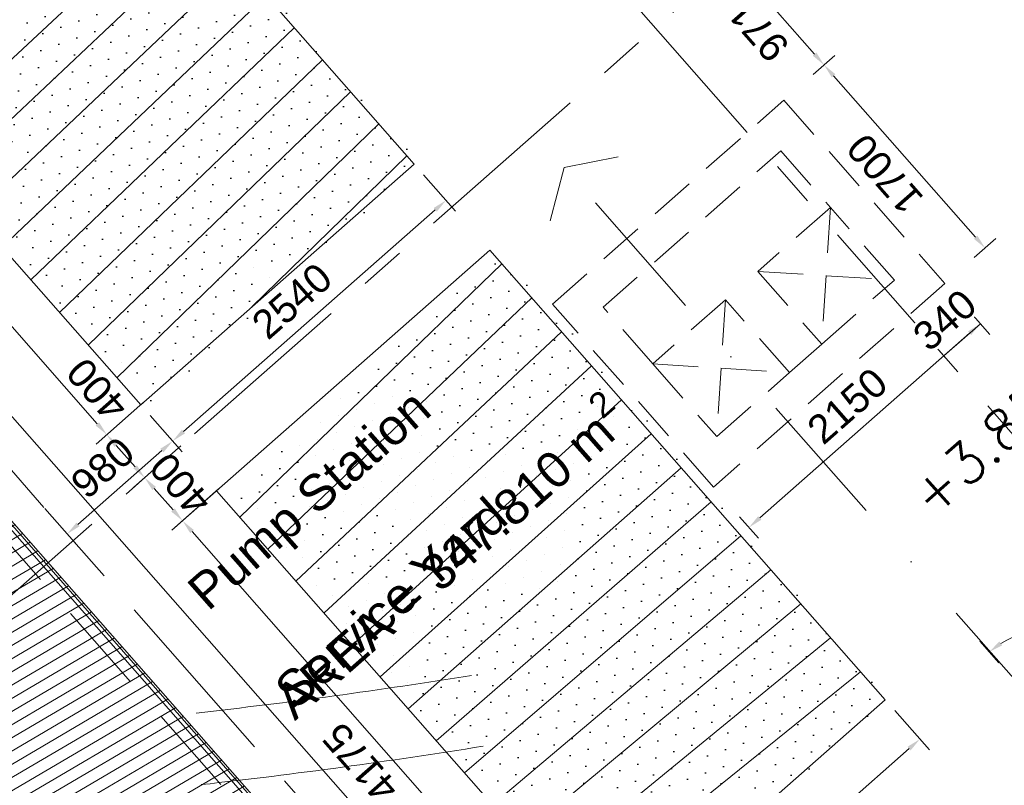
# Model space of a CAD drawing. Header units: millimetres. Extents: x 834119330 to 835277377, y 817781205 to 818243057.
# Tile 4 of 60: x 834341763 to 834348632, y 818015981 to 818021318. Entities that reach past the tile are written whole.
import ezdxf

# ---------------------------------------------------------------- set-up
doc = ezdxf.new("R2010")
doc.units = ezdxf.units.MM
doc.header["$LTSCALE"] = 100
for name, pattern in [('DASHDOT', [25.400000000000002, 12.7, -6.350000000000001, 0, -6.350000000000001]), ('DASHDOT2', [12.700000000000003, 6.350000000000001, -3.175000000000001, 0, -3.175000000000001]), ('Grid Line', [22.224999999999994, 12.7, -3.174999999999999, 3.174999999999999, -3.174999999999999]), ('Hidden', [9.525000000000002, 6.350000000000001, -3.175000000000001])]:
    doc.linetypes.add(name, pattern=pattern)
doc.layers.get('0').update_dxf_attribs({"lineweight": 0})
doc.layers.get('Defpoints').update_dxf_attribs({"lineweight": 0})
for name, color, linetype, lineweight in [('A-WALL', 7, 'Continuous', 13), ('ATR01', 7, 'Continuous', 0), ('DLN020__', 6, 'DASHDOT', 0), ('DLN040__', 3, 'Continuous', 0), ('DLN210__', 7, 'Continuous', 0), ('DLN240__', 1, 'Continuous', 0), ('DLN810__', 7, 'Continuous', 0), ('HATCH', 8, 'Continuous', 0), ('HCL246', 1, 'Continuous', 0), ('LEVEL', 7, 'Continuous', 0), ('MOE', 6, 'DASHDOT2', 0), ('Rev_D', 20, 'Continuous', 0), ('SITE BOUNDARY', 4, 'Continuous', 0), ('XREF', 1, 'Continuous', 0)]:
    doc.layers.add(name, color=color, linetype=linetype, lineweight=lineweight)
doc.layers.add('DLN032__', color=7, linetype='Continuous')
doc.styles.add('romans', font='romans.shx')
doc.styles.get("Standard").update_dxf_attribs({"font": 'swiss.ttf'})
doc.styles.add('StyleSwis721 Lt BT1', font='swissl.ttf')
doc.dimstyles.new('INTDIM', dxfattribs={"dimtxt": 200, "dimasz": 125, "dimexe": 100, "dimexo": 150, "dimgap": 80, "dimtad": 1, "dimdec": 0, "dimzin": 11, "dimdsep": 46, "dimtxsty": 'StyleSwis721 Lt BT1', "dimblk1": '_Open3011', "dimblk2": '_Open3011', "dimsah": 1, "dimcen": -125, "dimclrd": 256, "dimclre": 256, "dimclrt": 2, "dimaunit": 1, "dimadec": 5, "dimazin": 0, "dimtfac": 1, "dimtdec": 0, "dimtofl": 0, "dimtmove": 2, "dimatfit": 3, "dimldrblk": '_Open3011', "dimfxl": 1, "dimtolj": 1, "dimtzin": 0, "dimlwd": -1, "dimlwe": -1, "dimarcsym": 0})
pattern_1 = [(41.34984124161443, (-351035.2678678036, -2.172474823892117), (-33.96973129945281, 128.7086088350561), [0, -119.0625])]

# ---------------------------------------------------------------- blocks, each defined once
blk = doc.blocks.new('X1')
at = {"color": 0}
for p, q in [((45955.88296590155, 42700), (46155.82083605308, 42700)), ((45956.13663634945, 42693.75), (46155.82083605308, 42693.75)), ((45956.58659627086, 42687.5), (46155.82083605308, 42687.5)), ((45957.23417992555, 42681.25), (46155.82083605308, 42681.25)), ((45958.08132891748, 42675), (46155.82083605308, 42675)), ((45959.13062182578, 42668.75), (46155.82083605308, 42668.75)), ((45960.38531455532, 42662.5), (46155.82083605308, 42662.5)), ((45961.84939291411, 42656.25), (46155.82083605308, 42656.25)), ((45963.52763949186, 42650), (46155.82083605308, 42650)), ((45965.42571759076, 42643.75), (46155.82083605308, 42643.75)), ((45967.55027588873, 42637.5), (46155.82083605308, 42637.5)), ((45969.90907871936, 42631.25), (46155.82083605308, 42631.25)), ((45972.511168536, 42625), (46155.82083605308, 42625)), ((45975.36706940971, 42618.75), (46155.82083605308, 42618.75)), ((45978.48904368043, 42612.5), (46155.82083605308, 42612.5)), ((45981.89141854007, 42606.25), (46155.82083605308, 42606.25)), ((45985.59100621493, 42600), (46155.82083605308, 42600)), ((45989.60765168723, 42593.75), (46155.82083605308, 42593.75)), ((45993.96495773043, 42587.5), (46155.82083605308, 42587.5)), ((45998.69126201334, 42581.25), (46155.82083605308, 42581.25)), ((46003.82098168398, 42575), (46155.82083605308, 42575)), ((46009.39650945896, 42568.75), (46155.82083605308, 42568.75)), ((46015.47096569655, 42562.5), (46155.82083605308, 42562.5)), ((46022.11233295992, 42556.25), (46155.82083605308, 42556.25)), ((46029.40993268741, 42550), (46155.82083605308, 42550)), ((46037.48510949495, 42543.75), (46155.82083605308, 42543.75)), ((46046.51005492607, 42537.5), (46155.82083605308, 42537.5)), ((46056.74397416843, 42531.25), (46155.82083605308, 42531.25)), ((46068.61144864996, 42525), (46155.82083605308, 42525)), ((46082.90578313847, 42518.75), (46155.82083605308, 42518.75)), ((46101.51054575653, 42512.5), (46155.82083605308, 42512.5)), ((46133.36008534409, 42506.25), (46155.82083605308, 42506.25))]:
    blk.add_line(p, q, dxfattribs=at)
blk = doc.blocks.new('X')
at = {"color": 0}
for p, q in [((46155.82083605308, 42900), (46200.19499327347, 42900)), ((46155.82083605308, 42893.75), (46221.90936394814, 42893.75)), ((46155.82083605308, 42887.5), (46237.60222886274, 42887.5)), ((46155.82083605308, 42881.25), (46250.32254979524, 42881.25)), ((46155.82083605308, 42875), (46261.15281880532, 42875)), ((46155.82083605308, 42868.75), (46270.62917321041, 42868.75)), ((46155.82083605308, 42862.5), (46279.06432258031, 42862.5)), ((46155.82083605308, 42856.25), (46286.65980066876, 42856.25)), ((46155.82083605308, 42850), (46293.55459136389, 42850)), ((46155.82083605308, 42843.75), (46299.84935768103, 42843.75)), ((46155.82083605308, 42837.5), (46305.6197603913, 42837.5)), ((46155.82083605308, 42831.25), (46310.92433512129, 42831.25)), ((46155.82083605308, 42825), (46315.8094235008, 42825)), ((46155.82083605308, 42818.75), (46320.31240362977, 42818.75)), ((46155.82083605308, 42812.5), (46324.46388658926, 42812.5)), ((46155.82083605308, 42806.25), (46328.28925688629, 42806.25)), ((46155.82083605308, 42800), (46331.80978137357, 42800)), ((46155.82083605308, 42793.75), (46335.04342549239, 42793.75)), ((46155.82083605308, 42787.5), (46338.0054656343, 42787.5)), ((46155.82083605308, 42781.25), (46340.70895613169, 42781.25)), ((46155.82083605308, 42775), (46343.16509039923, 42775)), ((46155.82083605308, 42768.75), (46345.38348355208, 42768.75)), ((46155.82083605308, 42762.5), (46347.37239573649, 42762.5)), ((46155.82083605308, 42756.25), (46349.1389099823, 42756.25)), ((46155.82083605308, 42750), (46350.68907460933, 42750)), ((46155.82083605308, 42743.75), (46352.02801759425, 42743.75)), ((46155.82083605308, 42737.5), (46353.16003838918, 42737.5)), ((46155.82083605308, 42731.25), (46354.08868132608, 42731.25)), ((46155.82083605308, 42725), (46354.81679369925, 42725)), ((46155.82083605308, 42718.75), (46355.34657085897, 42718.75)), ((46155.82083605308, 42712.5), (46355.67959002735, 42712.5)), ((46155.82083605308, 42706.25), (46355.81683408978, 42706.25))]:
    blk.add_line(p, q, dxfattribs=at)
blk = doc.blocks.new('ELFIN')
at = {"layer": 'LEVEL'}
for p, q in [((0, 0.5), (0, 0)), ((0, 0), (-0.5, 0)), ((0, 0), (0, -0.5)), ((0.5, 0), (0, 0))]:
    blk.add_line(p, q, dxfattribs=at)
for start, end in [(90, 180), (0, 90), (180, 270), (270, 0)]:
    blk.add_arc((0, 0), 0.25, start, end, dxfattribs=at)
at = {"layer": 'LEVEL', "xscale": 0.00125, "yscale": 0.00125, "zscale": 0.00125}
for name in ['X', 'X1']:
    blk.add_blockref(name, (-57.69477604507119, -53.38123098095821), dxfattribs=at)
at = {"layer": 'LEVEL', "style": 'romans'}
blk.add_attdef('ELFIN', (0.2542374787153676, 0.3469263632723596), '', height=0.5, dxfattribs=at)
blk = doc.blocks.new('*D173')
at = {"layer": 'Defpoints', "color": 0, "linetype": 'ByBlock', "transparency": 16777216}
for p in [(834353696.5250764, 818020658.7726, -5.533766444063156e-07), (834345799.1860003, 818020017.8687694, -5.533797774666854e-07), (834349113.327576, 818017028.1925436), (834348921.42398, 818016461.0914061, -5.533628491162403e-07)]:
    blk.add_point(p, dxfattribs=at)
at = {"layer": 'DLN240__', "linetype": 'ByBlock', "transparency": 16777216}
for p, q in [((834348460.4924902, 818016986.1733185), (834348592.4339671, 818016835.8688054)), ((834349446.1807761, 818016922.3929974), (834349295.9693274, 818016790.3455788))]:
    blk.add_line(p, q, dxfattribs=at)
blk.add_arc((834348921.42398, 818016461.0914061), 598.6908137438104, 50.89929595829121, 121.6962215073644, dxfattribs=at)
for points in [[(834348616.7731695, 818016957.0850648), (834348596.9518744, 818016983.8848292), (834348526.4632285, 818016911.0210621)], [(834349310.5643902, 818016937.7095463), (834349287.4546125, 818016913.6876962), (834349371.0750517, 818016856.3692882)]]:
    blk.add_solid(points, dxfattribs=at)
at = {"layer": 'DLN240__', "color": 2, "linetype": 'ByBlock', "transparency": 16777216, "insert": (834348971.8848226, 818017240.9347911), "char_height": 200, "attachment_point": 5, "rotation": 356.2977587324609, "style": 'StyleSwis721 Lt BT1', "bg_fill": 3, "box_fill_scale": 1.1, "bg_fill_color": 256, "bg_fill_true_color": 13158600, "bg_fill_transparency": 0}
blk.add_mtext('\\A1;>30%%d', dxfattribs=at)
blk = doc.blocks.new('_Open301')
at = {"layer": 'Rev_D', "linetype": 'ByBlock'}
blk.add_line((0, 0), (-1, 0), dxfattribs=at)
blk = doc.blocks.new('_Open3011')
at = {"layer": 'ATR01', "linetype": 'ByBlock'}
blk.add_line((0, 0), (-1, 0), dxfattribs=at)
at = {"layer": 'ATR01', "linetype": 'ByBlock', "yscale": 1.119319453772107, "zscale": 0.008}
blk.add_blockref('_Open301', (0, 0), dxfattribs=at)
blk = doc.blocks.new('*D192')
at = {"layer": 'Defpoints', "color": 0, "linetype": 'ByBlock', "transparency": 16777216}
for p in [(834343226.4126348, 818018113.0357262, 1.66447836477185e-05), (834345984.6663886, 818014978.9232336, 1.664478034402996e-05), (834345657.6718823, 818014691.1471657)]:
    blk.add_point(p, dxfattribs=at)
at = {"layer": 'DLN240__', "linetype": 'ByBlock', "transparency": 16777216}
for p, q in [((834343151.343663, 818018046.9702328), (834342824.3685527, 818017759.2112346)), ((834342965.5030183, 818017750.2077565), (834345591.6063882, 818014766.2161379)), ((834345909.5974166, 818014912.8577404), (834345582.6029103, 818014625.0816723))]:
    blk.add_line(p, q, dxfattribs=at)
for points in [[(834342952.9915229, 818017739.1968409), (834342978.0145136, 818017761.2186722), (834342899.4375244, 818017825.2767284)], [(834345579.0948929, 818014755.2052222), (834345604.1178836, 818014777.2270535), (834345657.671882, 818014691.1471661)]]:
    blk.add_solid(points, dxfattribs=at)
at = {"layer": 'DLN240__', "color": 2, "linetype": 'ByBlock', "transparency": 16777216, "insert": (834344141.3410579, 818016137.455168), "char_height": 200, "attachment_point": 5, "rotation": 131.34984124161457, "style": 'StyleSwis721 Lt BT1'}
blk.add_mtext('\\A1;4175', dxfattribs=at)
blk = doc.blocks.new('*D193')
at = {"layer": 'Defpoints', "color": 0, "linetype": 'ByBlock', "transparency": 16777216}
for p in [(834342697.884985, 818018713.5842181, 1.68668585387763e-05), (834342962.0586758, 818018413.4123884, 1.686685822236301e-05), (834342635.0854229, 818018125.6550249)]:
    blk.add_point(p, dxfattribs=at)
at = {"layer": 'DLN240__', "linetype": 'ByBlock', "transparency": 16777216}
for p, q in [((834342622.8160129, 818018647.5187248), (834342295.8446157, 818018359.7629943)), ((834342436.9790813, 818018350.7595162), (834342569.0199289, 818018200.7239971)), ((834342886.9897039, 818018347.346895), (834342560.016451, 818018059.5895314))]:
    blk.add_line(p, q, dxfattribs=at)
for points in [[(834342424.4675859, 818018339.7486005), (834342449.4905766, 818018361.7704319), (834342370.9135875, 818018425.8284881)], [(834342556.5084336, 818018189.7130814), (834342581.5314243, 818018211.7349128), (834342635.0854228, 818018125.6550252)]]:
    blk.add_solid(points, dxfattribs=at)
at = {"layer": 'DLN240__', "color": 2, "linetype": 'ByBlock', "transparency": 16777216, "insert": (834342304.6313999, 818018739.201797), "char_height": 200, "attachment_point": 5, "rotation": 131.34984124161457, "style": 'StyleSwis721 Lt BT1'}
blk.add_mtext('\\A1;400', dxfattribs=at)
blk = doc.blocks.new('*D194')
at = {"layer": 'Defpoints', "color": 0, "linetype": 'ByBlock', "transparency": 16777216}
for p in [(834338337.5317183, 818023668.1093872, 1.664477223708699e-05), (834342697.884985, 818018713.5842181, 1.66447670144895e-05), (834342370.9135866, 818018425.8284867)]:
    blk.add_point(p, dxfattribs=at)
at = {"layer": 'DLN240__', "linetype": 'ByBlock', "transparency": 16777216}
for p, q in [((834338262.4627463, 818023602.0438938), (834337935.5220098, 818023314.3151468)), ((834338076.6564754, 818023305.3116689), (834342304.8480926, 818018500.8974589)), ((834342622.8160129, 818018647.5187248), (834342295.8446146, 818018359.7629933))]:
    blk.add_line(p, q, dxfattribs=at)
for points in [[(834338064.1449801, 818023294.3007531), (834338089.1679708, 818023316.3225845), (834338010.5909816, 818023380.3806406)], [(834342292.3365972, 818018489.8865432), (834342317.3595879, 818018511.9083745), (834342370.9135864, 818018425.8284872)]]:
    blk.add_solid(points, dxfattribs=at)
at = {"layer": 'DLN240__', "color": 2, "linetype": 'ByBlock', "transparency": 16777216, "insert": (834340053.5386386, 818020782.3477846), "char_height": 200, "attachment_point": 5, "rotation": 131.34984124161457, "style": 'StyleSwis721 Lt BT1'}
blk.add_mtext('\\A1;6600', dxfattribs=at)
blk = doc.blocks.new('TRENCH')
at = {"linetype": 'ByBlock'}
h = blk.add_hatch(dxfattribs=at)
h.set_pattern_fill('DOTS', color=256, scale=74.99999999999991)
h.set_pattern_definition(pattern_1)
h.paths.add_polyline_path([(-395878.0585577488, -31469.08437570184), (-398418.058557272, -31469.08437617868), (-398418.0591773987, -24869.08435519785), (-395878.0591771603, -24869.08435567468)])
h = blk.add_hatch(dxfattribs=at)
h.set_pattern_fill('DOTS', color=256, scale=74.99999999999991)
h.set_pattern_definition(pattern_1)
h.paths.add_polyline_path([(-395878.0588681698, -32269.08435579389), (-398418.0588686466, -32269.08435519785), (-398418.058866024, -36444.08434196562), (-395878.0588662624, -36444.08434196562)])
at = {"layer": 'HCL246', "linetype": 'ByBlock'}
h = blk.add_hatch(dxfattribs=at)
h.set_pattern_fill('_USER', color=8, scale=299.9999999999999, pattern_type=0)
h.set_pattern_definition([(360, (-398418.058557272, -31469.08437617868), (-2.842170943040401e-14, 300), [])])
h.paths.add_polyline_path([(-395878.0585477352, -31469.0845329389), (-398418.058557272, -31469.08437617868), (-398418.0591962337, -24869.08427699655), (-395878.059186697, -24869.08443387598)])
h = blk.add_hatch(dxfattribs=at)
h.set_pattern_fill('_USER', color=8, scale=299.9999999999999, pattern_type=0)
h.set_pattern_definition([(360, (-398418.058866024, -36444.08434196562), (-2.842170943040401e-14, 300), [])])
h.paths.add_polyline_path([(-395878.0588562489, -36444.08449884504), (-398418.058866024, -36444.08434196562), (-398418.0595057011, -32269.08427699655), (-395878.0594961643, -32269.08443387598)])
at = {"layer": 'HCL246', "color": 8, "linetype": 'ByBlock'}
for points, elevation in [([(-395878.0585477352, -31469.0845329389), (-398418.058557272, -31469.08437617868), (-398418.0591962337, -24869.08427699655), (-395878.059186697, -24869.08443387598)], 5.151132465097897e-09), ([(-395878.0588562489, -36444.08449884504), (-398418.058866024, -36444.08434196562), (-398418.0595057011, -32269.08427699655), (-395878.0594961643, -32269.08443387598)], 5.190512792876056e-09)]:
    blk.add_lwpolyline(points, close=True, dxfattribs=dict(at, elevation=elevation))
blk = doc.blocks.new('Grid Line')
at = {"layer": 'DLN020__', "linetype": 'Grid Line'}
for p, q in [((4.76837158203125e-07, 27470.98781502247), (2.384185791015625e-07, -35085.25437033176)), ((5410.421154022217, -35085.25437045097), (5410.421154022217, 27470.98781502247)), ((-9985.196259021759, -11890.36084318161), (30672.18452143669, -11890.3608430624))]:
    blk.add_line(p, q, dxfattribs=at)
blk = doc.blocks.new('*D2090')
at = {"layer": 'Defpoints', "color": 0, "linetype": 'ByBlock', "transparency": 16777216}
for p in [(834346732.7460525, 818021731.8997233), (834346452.7468566, 818021485.4794575), (834347094.3237346, 818020756.4768757, -6.04575655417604e-05)]:
    blk.add_point(p, dxfattribs=at)
at = {"layer": 'DLN240__', "linetype": 'ByBlock', "transparency": 16777216}
for p, q in [((834346657.6774894, 818021665.833765), (834346807.8146152, 818021797.9656818)), ((834347308.256972, 818021077.9657044), (834346798.8120106, 818021656.8311605)), ((834347299.2543675, 818020936.8311832), (834347449.3914933, 818021068.9631))]:
    blk.add_line(p, q, dxfattribs=at)
for points in [[(834346786.3005835, 818021645.8201673), (834346811.3234379, 818021667.8421535), (834346732.7460523, 818021731.8997234)], [(834347295.7455448, 818021066.9547113), (834347320.7683992, 818021088.9766976), (834347374.3229303, 818021002.8971416)]]:
    blk.add_solid(points, dxfattribs=at)
at = {"layer": 'DLN240__', "color": 2, "linetype": 'ByBlock', "transparency": 16777216, "insert": (834346916.3215934, 818021246.6408043), "char_height": 200, "attachment_point": 5, "rotation": 131.3501958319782, "style": 'StyleSwis721 Lt BT1', "bg_fill": 3, "box_fill_scale": 1.1, "bg_fill_color": 256, "bg_fill_true_color": 13158600, "bg_fill_transparency": 0}
blk.add_mtext('\\A1;971', dxfattribs=at)
blk = doc.blocks.new('*D2091')
at = {"layer": 'Defpoints', "color": 0, "linetype": 'ByBlock', "transparency": 16777216}
for p in [(834347094.3237346, 818020756.4768757, -6.04575655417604e-05), (834348497.4442235, 818019726.7315717), (834348217.4450275, 818019480.3113059, -6.04575655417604e-05)]:
    blk.add_point(p, dxfattribs=at)
at = {"layer": 'DLN240__', "linetype": 'ByBlock', "transparency": 16777216}
for p, q in [((834347299.2543676, 818020936.8311833), (834347449.3914934, 818021068.9631001)), ((834347440.388889, 818020927.8285787), (834348431.378265, 818019801.8001347)), ((834348422.3756604, 818019660.6656134), (834348572.5127863, 818019792.7975302))]:
    blk.add_line(p, q, dxfattribs=at)
for points in [[(834347427.8774617, 818020916.8175856), (834347452.9003161, 818020938.8395718), (834347374.3229306, 818021002.8971417)], [(834348418.8668377, 818019790.7891415), (834348443.8896922, 818019812.8111278), (834348497.4442234, 818019726.7315718)]]:
    blk.add_solid(points, dxfattribs=at)
at = {"layer": 'DLN240__', "color": 2, "linetype": 'ByBlock', "transparency": 16777216, "insert": (834347798.670679, 818020244.0567286), "char_height": 200, "attachment_point": 5, "rotation": 131.3501958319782, "style": 'StyleSwis721 Lt BT1', "bg_fill": 3, "box_fill_scale": 1.1, "bg_fill_color": 256, "bg_fill_true_color": 13158600, "bg_fill_transparency": 0}
blk.add_mtext('\\A1;1700', dxfattribs=at)
blk = doc.blocks.new('*D2092')
at = {"layer": 'Defpoints', "color": 0, "linetype": 'ByBlock', "transparency": 16777216}
for p in [(834348217.4450275, 818019480.3113059, -6.04575655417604e-05), (834346603.4709243, 818018059.8932002, -6.04575655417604e-05), (834346850.7948444, 818017778.8672117)]:
    blk.add_point(p, dxfattribs=at)
at = {"layer": 'DLN240__', "linetype": 'ByBlock', "transparency": 16777216}
for p, q in [((834348398.7029892, 818019274.3538804), (834348530.834906, 818019124.2167546)), ((834348389.7003847, 818019133.219359), (834346925.8634074, 818017844.9331701)), ((834346784.728886, 818017853.9357747), (834346916.8608028, 818017703.7986488))]:
    blk.add_line(p, q, dxfattribs=at)
for points in [[(834348378.6893916, 818019145.7307862), (834348400.7113777, 818019120.707932), (834348464.7689476, 818019199.2853174)], [(834346914.8524143, 818017857.4445972), (834346936.8744004, 818017832.421743), (834346850.7948444, 818017778.8672117)]]:
    blk.add_solid(points, dxfattribs=at)
at = {"layer": 'DLN240__', "color": 2, "linetype": 'ByBlock', "transparency": 16777216, "insert": (834347537.0242677, 818018626.2891626), "char_height": 200, "attachment_point": 5, "rotation": 41.35019583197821, "style": 'StyleSwis721 Lt BT1', "bg_fill": 3, "box_fill_scale": 1.1, "bg_fill_color": 256, "bg_fill_true_color": 13158600, "bg_fill_transparency": 0}
blk.add_mtext('\\A1;2150', dxfattribs=at)
blk = doc.blocks.new('*D2093')
at = {"layer": 'DLN240__', "linetype": 'ByBlock', "transparency": 16777216}
for p, q in [((834348398.7029107, 818019274.3539422), (834348530.8348176, 818019124.2168076)), ((834348209.8319066, 818018974.9217857), (834348464.7688642, 818019199.2853749)), ((834348143.7659531, 818019049.990353), (834348275.89786, 818018899.8532184))]:
    blk.add_line(p, q, dxfattribs=at)
at = {"layer": 'DLN240__', "color": 2, "linetype": 'ByBlock', "transparency": 16777216, "insert": (834348216.5427663, 818019224.3164864), "char_height": 200, "attachment_point": 5, "rotation": 41.35019207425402, "style": 'StyleSwis721 Lt BT1', "bg_fill": 3, "box_fill_scale": 1.1, "bg_fill_color": 256, "bg_fill_true_color": 13158600, "bg_fill_transparency": 0}
blk.add_mtext('\\A1;340', dxfattribs=at)
at = {"layer": 'Defpoints', "color": 0, "linetype": 'ByBlock', "transparency": 16777216}
for p in [(834348217.4450274, 818019480.3113061, -6.04575655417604e-05), (834347962.5080844, 818019255.9477003, -6.04575655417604e-05), (834348464.7688644, 818019199.2853749)]:
    blk.add_point(p, dxfattribs=at)
blk = doc.blocks.new('*D2115')
at = {"layer": 'Defpoints', "color": 0, "linetype": 'ByBlock', "transparency": 16777216}
for p in [(834347801.234679, 818016577.6287204, 1.621128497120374e-05), (834348042.6198454, 818016303.3507413), (834345894.4826843, 818014899.5652889, 1.621124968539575e-05)]:
    blk.add_point(p, dxfattribs=at)
at = {"layer": 'DLN240__', "linetype": 'ByBlock', "transparency": 16777216}
for p, q in [((834347867.3006374, 818016502.5601575), (834348108.6858039, 818016228.2821784)), ((834346210.9469025, 818014691.34135), (834347967.5512825, 818016237.2847829)), ((834345960.5486426, 818014824.496726), (834346201.944298, 818014550.2068287))]:
    blk.add_line(p, q, dxfattribs=at)
for points in [[(834347956.5402895, 818016249.79621), (834347978.5622756, 818016224.7733557), (834348042.6198454, 818016303.3507413)], [(834346199.9359095, 818014703.8527771), (834346221.9578956, 818014678.8299228), (834346135.8783395, 818014625.2753916)]]:
    blk.add_solid(points, dxfattribs=at)
at = {"layer": 'DLN240__', "color": 2, "linetype": 'ByBlock', "transparency": 16777216, "insert": (834346968.4914643, 818015601.5259645), "char_height": 200, "attachment_point": 5, "rotation": 41.35019583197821, "style": 'StyleSwis721 Lt BT1'}
blk.add_mtext('\\A1;2540', dxfattribs=at)
blk = doc.blocks.new('*D2116')
at = {"layer": 'Defpoints', "color": 0, "linetype": 'ByBlock', "transparency": 16777216}
for p in [(834344514.476616, 818020312.3102459, 1.621126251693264e-05), (834344737.2539997, 818020059.1756747), (834342607.7246213, 818018634.2468144, 1.621122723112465e-05)]:
    blk.add_point(p, dxfattribs=at)
at = {"layer": 'DLN240__', "linetype": 'ByBlock', "transparency": 16777216}
for p, q in [((834344580.5425744, 818020237.2416829), (834344803.3199581, 818019984.1071118)), ((834342905.5810568, 818018447.1662834), (834344662.1854368, 818019993.1097163)), ((834342673.7905797, 818018559.1782514), (834342896.5784522, 818018306.0317621))]:
    blk.add_line(p, q, dxfattribs=at)
for points in [[(834344651.1744437, 818020005.6211435), (834344673.1964298, 818019980.5982891), (834344737.2539997, 818020059.1756747)], [(834342894.5700637, 818018459.6777105), (834342916.5920498, 818018434.6548562), (834342830.5124938, 818018381.100325)]]:
    blk.add_solid(points, dxfattribs=at)
at = {"layer": 'DLN240__', "color": 2, "linetype": 'ByBlock', "transparency": 16777216, "insert": (834343663.1256183, 818019357.3508979), "char_height": 200, "attachment_point": 5, "rotation": 41.35019583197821, "style": 'StyleSwis721 Lt BT1'}
blk.add_mtext('\\A1;2540', dxfattribs=at)
blk = doc.blocks.new('*D2142')
at = {"layer": 'Defpoints', "color": 0, "linetype": 'ByBlock', "transparency": 16777216}
for p in [(834342962.0586752, 818018413.4123892, 1.686685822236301e-05), (834342635.0854223, 818018125.6550256), (834343226.2286546, 818018113.237293, 1.68668585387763e-05)]:
    blk.add_point(p, dxfattribs=at)
at = {"layer": 'DLN240__', "linetype": 'ByBlock', "transparency": 16777216}
for p, q in [((834342886.9897033, 818018347.3468957), (834342560.0164504, 818018059.5895321)), ((834342833.1917635, 818017900.550535), (834342701.1509159, 818018050.5860542)), ((834343151.1596826, 818018047.1717997), (834342824.1882856, 818017759.4160694))]:
    blk.add_line(p, q, dxfattribs=at)
for points in [[(834342688.6394205, 818018039.5751384), (834342713.6624112, 818018061.5969698), (834342635.0854222, 818018125.655026)], [(834342820.6802682, 818017889.5396192), (834342845.7032589, 818017911.5614506), (834342899.2572573, 818017825.4815632)]]:
    blk.add_solid(points, dxfattribs=at)
at = {"layer": 'DLN240__', "color": 2, "linetype": 'ByBlock', "transparency": 16777216, "insert": (834342885.3293955, 818018079.5577414), "char_height": 200, "attachment_point": 5, "rotation": 131.34984124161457, "style": 'StyleSwis721 Lt BT1'}
blk.add_mtext('\\A1;400', dxfattribs=at)
blk = doc.blocks.new('*D2145')
at = {"layer": 'Defpoints', "color": 0, "linetype": 'ByBlock', "transparency": 16777216}
for p in [(834342607.7246218, 818018634.2468144, 1.621122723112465e-05), (834341872.1096666, 818017986.8423932, 1.621124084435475e-05), (834342094.8935437, 818017733.7004101)]:
    blk.add_point(p, dxfattribs=at)
at = {"layer": 'DLN240__', "linetype": 'ByBlock', "transparency": 16777216}
for p, q in [((834342673.790575, 818018559.1782471), (834342896.5785413, 818018306.0316178)), ((834342755.4440205, 818018315.0342315), (834342169.9621108, 818017799.7663634)), ((834341938.1756198, 818017911.7738258), (834342160.959497, 818017658.6318427))]:
    blk.add_line(p, q, dxfattribs=at)
for points in [[(834342744.4330283, 818018327.5456594), (834342766.4550128, 818018302.5228037), (834342830.5125878, 818018381.100185)], [(834342158.9511186, 818017812.2777913), (834342180.973103, 818017787.2549355), (834342094.8935435, 818017733.70041)]]:
    blk.add_solid(points, dxfattribs=at)
at = {"layer": 'DLN240__', "color": 2, "linetype": 'ByBlock', "transparency": 16777216, "insert": (834342341.9454466, 818018194.6132036), "char_height": 200, "attachment_point": 5, "rotation": 41.35019207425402, "style": 'StyleSwis721 Lt BT1'}
blk.add_mtext('\\A1;980', dxfattribs=at)

msp = doc.modelspace()

# ---------------------------------------------------------------- hatches: boundary and pattern name
at = {"layer": 'A-WALL', "linetype": 'ByBlock'}
h = msp.add_hatch(dxfattribs=at)
h.set_pattern_fill('EARTH', color=1, scale=70, angle=45)
h.set_pattern_definition([(86.35019583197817, (834259067.9725451, 817913852.1457578), (-415.3024591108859, 471.894445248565), [444.5, -444.5]), (86.35019583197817, (834258901.6231256, 817913862.7567552), (-415.3024591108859, 471.894445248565), [444.5, -444.5]), (86.35019583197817, (834258735.273706, 817913873.3677526), (-415.3024591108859, 471.894445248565), [444.5, -444.5]), (176.3501958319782, (834258683.3608986, 817913932.3545582), (-471.894445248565, -415.3024591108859), [444.5, -444.5]), (176.3501958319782, (834258693.971896, 817914098.7039778), (-471.894445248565, -415.3024591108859), [444.5, -444.5]), (176.3501958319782, (834258704.5828934, 817914265.0533974), (-471.894445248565, -415.3024591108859), [444.5, -444.5])])
edge = h.paths.add_edge_path()
edge.add_line((834340573.9401423, 818045816.0773555), (834336024.7552061, 818041812.5042552))
edge.add_arc((834369885.5844324, 818077441.152635), 49152.37879555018, 226.457295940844, 266.4338080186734)
edge.add_line((834366828.2272502, 818028383.9522631), (834367803.587914, 818014432.7823398))
edge.add_line((834367803.587914, 818014432.7823398), (834358038.4785458, 818005838.6039642))
edge.add_line((834358038.4785458, 818005838.6039642), (834354765.1474665, 818002958.0774515))
edge.add_line((834354765.1474665, 818002958.0774515), (834360515.2826159, 817996424.3076239))
edge.add_line((834360515.2826159, 817996424.3076239), (834377661.1468215, 818011513.7640897))
edge.add_line((834377661.1468215, 818011513.7640897), (834376055.3816576, 818034955.0898898))
edge.add_arc((834369649.7554828, 818077415.8717787), 42941.23944780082, 227.3820118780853, 278.57893987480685, ccw=False)

# ---------------------------------------------------------------- linework, layer by layer
at = {"layer": 'A-WALL', "color": 2, "linetype": 'Hidden', "lineweight": 13, "extrusion": (0, -3.388132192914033e-21, -1), "elevation": -2.213538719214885e-07}
msp.add_lwpolyline([(-834326581.2750336, 818028171.5038577), (-834331076.2192448, 818023064.0713806, 0.2591861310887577), (-834339600.3418653, 818020038.4035577), (-834354690.3405122, 818002892.1372453), (-834354767.1851641, 818002959.7714337)], format="xyb", dxfattribs=at)
at = {"layer": 'A-WALL', "color": 5, "lineweight": 13, "extrusion": (0, -3.388132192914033e-21, -1), "elevation": -2.213538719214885e-07}
for points in [[(-834330962.5181005, 818024101.4465266), (-834331310.6074737, 818023705.9268944), (-834331310.6074741, 818023705.926894, 0.2501240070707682), (-834340050.4331467, 818020435.1627264), (-834340050.4331471, 818020435.1627266), (-834354810.4220948, 818003663.8758075)], [(-834330587.1752859, 818023771.116733), (-834331114.6680026, 818023171.7470176), (-834331114.6680022, 818023171.7470162, 0.2576069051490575), (-834339675.3570789, 818020104.5300858), (-834339675.3570793, 818020104.530086), (-834354765.4090751, 818002958.2032037)]]:
    msp.add_lwpolyline(points, format="xyb", dxfattribs=at)
at = {"layer": 'A-WALL', "color": 5, "lineweight": 13}
for radius, start in [(40307.07741484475, 276.4037999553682), (40807.07741484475, 276.374294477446)]:
    msp.add_arc((834338499.1118593, 818056540.6573669), radius, start, 279.1602536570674, dxfattribs=at)
at = {"layer": 'MOE', "color": 1, "ltscale": 1.5}
msp.add_line((834348925.5656016, 818016465.754425, 2.213451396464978e-07), (834345561.2475435, 818020288.2084955, 2.213451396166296e-07), dxfattribs=at)
at = {"layer": 'MOE', "color": 0, "ltscale": 1.5, "elevation": 2.213451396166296e-07}
msp.add_lwpolyline([(834345937.6140677, 818020362.3663481), (834345561.2475433, 818020288.2084955), (834345464.0104283, 818019917.1342582)], dxfattribs=at)

# ---------------------------------------------------------------- block references
at = {"layer": 'DLN032__', "linetype": 'ByBlock', "rotation": 41.3498412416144}
msp.add_blockref('TRENCH', (834620905.8586501, 818305474.6227244, 4.865028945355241e-09), dxfattribs=at)
at = {"layer": 'LEVEL'}
ref = msp.add_blockref('ELFIN', (834348901.2722151, 818018036.3790587, 2.213451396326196e-07), dxfattribs=dict(at, xscale=560.0000000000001, yscale=560.0000000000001, zscale=560.0000000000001, rotation=41.35019582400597))
ref.add_attrib('ELFIN', '+3.85', (834348128.751266, 818017835.5333616, 2.2134513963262e-07), dxfattribs={"height": 279.9999999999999, "rotation": 41.35021135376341, "style": 'romans'})

# ---------------------------------------------------------------- texts
at = {"layer": 'DLN040__', "color": 0, "char_height": 250.0000000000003, "width": 5066.657564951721, "attachment_point": 1, "line_spacing_factor": 2.206669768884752}
for s, insert, rotation in [('Pump Station\\PService Yard', (834342912.1429104, 818017376.8856776, 2.213451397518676e-07), 41.35019582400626), ('\\A1;AREA = 347.810 m{\\H0.7x;\\S2^ ;}', (834343461.3952906, 818016678.6756899, 2.21345139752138e-07), 41.350195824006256)]:
    msp.add_mtext(s, dxfattribs=dict(at, insert=insert, rotation=rotation))

# ---------------------------------------------------------------- dimensions: what is measured, and where the dimension line sits
at = {"layer": 'DLN240__', "linetype": 'ByBlock'}
for base, p1, p2, angle, picture, middle in [((834342370.9135866, 818018425.8284867, -1.642333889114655e-05), (834338337.5317183, 818023668.1093873, 2.214333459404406e-07), (834342697.884985, 818018713.584218, 2.214281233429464e-07), 131.3498386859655, '*D194', (834340053.5386387, 818020782.3477845, -1.642333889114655e-05)), ((834344737.2539997, 818020059.1756747, 2.213670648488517e-07), (834342607.7246213, 818018634.2468143, 1.643259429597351e-05), (834344514.476616, 818020312.3102459, 1.64326295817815e-05), 41.35019583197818, '*D2116', (834343663.1256183, 818019357.3508979, 2.213670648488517e-07)), ((834342094.8935437, 818017733.7004101, 2.213670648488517e-07), (834342607.7246214, 818018634.2468141, 1.643259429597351e-05), (834341872.1096662, 818017986.8423928, 1.643260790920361e-05), 221.350192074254, '*D2145', (834342341.9454466, 818018194.6132036, 2.213670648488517e-07))]:
    dim = msp.add_linear_dim(base=base, p1=p1, p2=p2, angle=angle, dimstyle='INTDIM', override={"dimasz": 100, "dimexo": 100, "dimtix": 1, "dimtofl": 1, "dimfxl": 100, "dimarcsym": 2}, dxfattribs=at)
    dim.commit()
    dim.dimension.update_dxf_attribs({"geometry": picture, "text_midpoint": middle})
for base, p1, p2, angle, picture, middle in [((834342635.0854229, 818018125.6550249, -1.664543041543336e-05), (834342697.884985, 818018713.584218, 2.214281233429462e-07), (834342962.0586759, 818018413.4123884, 2.21427806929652e-07), 131.3498386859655, '*D193', (834342304.6314, 818018739.2017969, -1.664543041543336e-05)), ((834342635.0854223, 818018125.6550256, -1.664543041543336e-05), (834343226.2286546, 818018113.2372931, 2.214281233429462e-07), (834342962.0586753, 818018413.4123892, 2.21427806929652e-07), 311.3498441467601, '*D2142', (834342885.3293957, 818018079.5577413, -1.664543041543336e-05))]:
    dim = msp.add_linear_dim(base=base, p1=p1, p2=p2, angle=angle, dimstyle='INTDIM', override={"dimasz": 100, "dimexo": 100, "dimtix": 1, "dimtofl": 1, "dimfxl": 100, "dimarcsym": 2}, dxfattribs=at)
    dim.commit()
    dim.dimension.update_dxf_attribs({"geometry": picture, "text_midpoint": middle, "dimtype": 160})

# ---------------------------------------------------------------- next in the draw order: dimensions: what is measured, and where the dimension line sits
dim = msp.add_angular_dim_3p(base=(834349113.327576, 818017028.1925436, 7.747249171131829e-07), center=(834348921.4239799, 818016461.0914059, 2.213620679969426e-07), p1=(834353696.5250764, 818020658.7725999, 2.213482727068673e-07), p2=(834345799.1860001, 818020017.8687694, 2.213451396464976e-07), text='>30%%d', dimstyle='INTDIM', override={"dimasz": 100, "dimexo": 100, "dimadec": 0, "dimtix": 1, "dimfxl": 100, "dimfxlon": 1, "dimtfill": 1, "dimarcsym": 2}, dxfattribs=at)
dim.commit()
dim.dimension.update_dxf_attribs({"geometry": '*D173', "text_midpoint": (834348971.8848226, 818017240.9347911, 7.747249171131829e-07)})

# ---------------------------------------------------------------- next in the draw order: hatches: boundary and pattern name
at = {"layer": 'HATCH', "linetype": 'Continuous', "ltscale": 0.2}
h = msp.add_hatch(dxfattribs=at)
h.set_pattern_fill('DGN_ANSI31', color=8, scale=25, angle=-3.989509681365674e-09, style=0, pattern_type=2)
h.set_pattern_definition([(210.4004282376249, (848684328.1114694, 1012279243.278203), (40.1669417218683, -68.46172228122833), [])])
edge = h.paths.add_edge_path()
edge.add_line((834304369.9178588, 818035393.6443388), (834304072.4974862, 818035435.5383407))
edge.add_line((834304072.4974862, 818035435.5383408), (834304030.6783289, 818034793.0587554))
edge.add_line((834304030.6783288, 818034793.0587552), (834293138.2195108, 818027176.0337894))
edge.add_line((834293138.219511, 818027176.0337896), (834292658.3654084, 818027311.5582625))
edge.add_line((834292658.3654082, 818027311.5582626), (834292163.2810185, 818025227.6233453))
edge.add_line((834292163.2810189, 818025227.6233451), (834293757.0619063, 818024607.0308394))
edge.add_line((834293757.0619061, 818024607.0308394), (834294865.416257, 818023967.6404809))
edge.add_line((834294865.4162569, 818023967.6404808), (834296156.8742536, 818022940.0095154))
edge.add_line((834296156.8742537, 818022940.0095155), (834297099.8026237, 818021932.7953873))
edge.add_line((834297099.802624, 818021932.7953875), (834302306.6759403, 818016010.1479838))
edge.add_line((834302306.6759399, 818016010.1479838), (834273579.5777344, 817990755.1875517))
edge.add_line((834273579.5777347, 817990755.1875517), (834331000.8571684, 817925420.6441158))
edge.add_line((834331000.8571682, 817925420.6441162), (834375196.1992714, 817964315.8563646))
edge.add_line((834375196.1992713, 817964315.856364), (834374066.3398589, 817980996.7087481))
edge.add_line((834374066.3398589, 817980996.7087486), (834339463.320393, 818020376.0648733))
edge.add_arc((834328000.4580307, 818007970.7398579), 16890.50923650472, 47.2612146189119, 51.69748437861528)
edge.add_arc((834333427.8441128, 818015250.8383305), 7817.591371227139, 49.84168101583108, 69.23079940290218)
edge.add_arc((834333018.9148502, 818015427.2859437), 7810.301242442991, 65.96509768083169, 78.45877159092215)
edge.add_arc((834332634.573532, 818013897.0774372), 9386.730902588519, 78.02894900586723, 87.71232055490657)
edge.add_arc((834332591.446601, 818014607.765378), 8678.62508919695, 87.24053358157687, 99.73591736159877)
edge.add_line((834331123.8280873, 818023161.3979008), (834329930.938777, 818024516.8389789))
edge.add_line((834329930.9387771, 818024516.838979), (834326628.6112168, 818028269.1049356))
edge.add_line((834326628.6112167, 818028269.1049349), (834325599.3427485, 818029438.6882662))
edge.add_line((834325599.3427488, 818029438.6882665), (834316188.4252017, 818021156.3755944))
edge.add_line((834316188.4252015, 818021156.3755944), (834313686.4693277, 818024016.5062827))
edge.add_line((834313686.4693277, 818024016.5062826), (834313235.7130369, 818023646.4322566))
edge.add_line((834313235.7130369, 818023646.4322565), (834312968.6615137, 818023950.198931))
edge.add_line((834312968.6615137, 818023950.1989312), (834311053.4426948, 818022266.4655045))
edge.add_line((834311053.4426948, 818022266.4655044), (834308435.7527834, 818025244.0443176))
edge.add_line((834308435.7527835, 818025244.0443177), (834306762.32726, 818027183.250326))
edge.add_arc((834311650.6868776, 818031401.6292493), 6456.839822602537, 206.9382270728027, 220.7923428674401, ccw=False)
edge.add_arc((834329611.0852094, 818040528.5316589), 26603.21060789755, 202.0649511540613, 206.9382270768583, ccw=False)
edge.add_arc((834312203.3948425, 818033472.4028819), 7819.796721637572, 183.3977739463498, 202.064951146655, ccw=False)
edge.add_arc((834329308.2511154, 818034487.9516938), 24954.77403411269, 177.9200887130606, 183.3977739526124, ccw=False)

# ---------------------------------------------------------------- next in the draw order: linework, layer by layer
at = {"layer": 'DLN210__', "color": 0, "elevation": -0.001002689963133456}
msp.add_lwpolyline([(834374066.3398589, 817980996.7087486), (834339463.3203931, 818020376.064873, 0.01935929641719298), (834338469.4234658, 818021225.5527568, 0.08480340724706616), (834336199.9963688, 818022560.4147017, 0.0545680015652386), (834334581.5453184, 818023079.6706383, 0.04227683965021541), (834333009.2630175, 818023276.3271317, 0.05457548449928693), (834331123.8280873, 818023161.3979008), (834329930.9387771, 818024516.838979), (834329930.9387771, 818024516.838979), (834326628.6112167, 818028269.1049352), (834326628.6112167, 818028269.1049349), (834325599.3427488, 818029438.6882665), (834316188.4252015, 818021156.3755944), (834313686.4693277, 818024016.5062826), (834313235.7130369, 818023646.4322565), (834312968.6615137, 818023950.1989312), (834311053.4426948, 818022266.4655044), (834308435.7527835, 818025244.0443177), (834306762.3272599, 818027183.2503264, -0.06052372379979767), (834305894.4434125, 818028476.4896526, -0.02126688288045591), (834304956.3309759, 818030534.8382308, -0.08163152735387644), (834304397.3442966, 818033008.9423769, -0.02390546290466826), (834304369.9177814, 818035393.6434867)], format="xyb", dxfattribs=at)
at = {"layer": 'DLN810__', "color": 6, "linetype": 'Hidden', "ltscale": 0.5}
for p, q in [((834345833.185935, 818019313.5522588, -6.023617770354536e-05), (834347071.8172235, 818020403.6405722, -6.023604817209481e-05)), ((834347071.8172235, 818020403.6405722, -6.023604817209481e-05), (834347418.6635053, 818020009.5306172, -6.023604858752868e-05)), ((834347418.6635053, 818020009.5306172, -6.023604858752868e-05), (834346911.9507055, 818019563.5853981, -6.023610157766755e-05)), ((834347418.663505, 818020009.530617, -6.02360485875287e-05), (834347357.8959249, 818019056.8725984, -6.023610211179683e-05)), ((834347864.6087244, 818019502.8178173, -6.023604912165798e-05), (834347418.6635053, 818020009.5306172, -6.023604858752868e-05)), ((834346911.9507055, 818019563.5853981, -6.023610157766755e-05), (834347864.6087244, 818019502.8178173, -6.023604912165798e-05)), ((834346911.9507055, 818019563.5853981, -6.023610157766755e-05), (834347357.8959248, 818019056.8725982, -6.023610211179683e-05)), ((834347357.8959247, 818019056.8725983, -6.023610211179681e-05), (834347864.6087244, 818019502.8178173, -6.023604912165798e-05)), ((834346686.7450167, 818019365.3875229, -6.023612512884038e-05), (834346180.0322168, 818018919.4423034, -6.023617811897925e-05)), ((834346686.7450167, 818019365.3875229, -6.023612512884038e-05), (834346625.9774361, 818018412.7295036, -6.023617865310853e-05)), ((834347132.6902356, 818018858.6747227, -6.023612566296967e-05), (834346686.7450167, 818019365.3875229, -6.023612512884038e-05)), ((834346180.0322168, 818018919.4423034, -6.023617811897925e-05), (834345833.185935, 818019313.5522588, -6.023617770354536e-05)), ((834347357.8959247, 818019056.8725983, -6.023610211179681e-05), (834347132.6902355, 818018858.6747229, -6.023612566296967e-05)), ((834346180.0322168, 818018919.4423034, -6.023617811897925e-05), (834347132.6902356, 818018858.6747227, -6.023612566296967e-05)), ((834346180.0322168, 818018919.4423034, -6.023617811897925e-05), (834346625.9774361, 818018412.7295036, -6.023617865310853e-05)), ((834346625.9774361, 818018412.7295036, -6.023617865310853e-05), (834347132.6902356, 818018858.6747227, -6.023612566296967e-05))]:
    msp.add_line(p, q, dxfattribs=at)
at = {"layer": 'DLN810__', "color": 6, "linetype": 'Hidden', "ltscale": 0.5, "elevation": -6.023619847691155e-05}
msp.add_lwpolyline([(834345480.3496319, 818019336.0587702), (834347094.3237348, 818020756.4768757), (834348217.4450275, 818019480.3113059), (834346603.4709245, 818018059.8932002)], close=True, dxfattribs=at)

# ---------------------------------------------------------------- next in the draw order: block references
at = {"layer": 'SITE BOUNDARY', "color": 1, "rotation": 41.35019583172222}
msp.add_blockref('Grid Line', (834334280.8036567, 818026612.5922757, 2.213451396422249e-07), dxfattribs=at)

# ---------------------------------------------------------------- next in the draw order: dimensions: what is measured, and where the dimension line sits
at = {"layer": 'DLN240__', "linetype": 'ByBlock'}
for base, p1, p2, angle, picture, middle in [((834345657.6718823, 818014691.1471657, -1.642335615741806e-05), (834343226.412635, 818018113.0357262, 2.214274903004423e-07), (834345984.6663886, 818014978.9232337, 2.214241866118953e-07), 131.3498386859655, '*D192', (834344141.341058, 818016137.4551679, -1.642335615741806e-05)), ((834348042.6198454, 818016303.3507413, 2.213670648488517e-07), (834345894.4826843, 818014899.5652889, 1.64326167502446e-05), (834347801.234679, 818016577.6287205, 1.643265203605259e-05), 41.35019583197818, '*D2115', (834346968.4914643, 818015601.5259645, 2.213670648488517e-07))]:
    dim = msp.add_linear_dim(base=base, p1=p1, p2=p2, angle=angle, dimstyle='INTDIM', override={"dimasz": 100, "dimexo": 100, "dimtix": 1, "dimtofl": 1, "dimfxl": 100, "dimarcsym": 2}, dxfattribs=at)
    dim.commit()
    dim.dimension.update_dxf_attribs({"geometry": picture, "text_midpoint": middle})

# ---------------------------------------------------------------- next in the draw order: dimensions: what is measured, and where the dimension line sits
dim = msp.add_linear_dim(base=(834346732.7460525, 818021731.8997233, 2.213670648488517e-07), p1=(834347094.3237348, 818020756.4768757, -6.023619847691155e-05), p2=(834346452.7468566, 818021485.4794576, 2.213387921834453e-07), angle=131.3501958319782, dimstyle='INTDIM', override={"dimasz": 100, "dimexo": 100, "dimfxl": 100, "dimfxlon": 1, "dimtfill": 1, "dimarcsym": 2}, dxfattribs=at)
dim.commit()
dim.dimension.update_dxf_attribs({"geometry": '*D2090', "text_midpoint": (834346916.3215934, 818021246.6408043, 2.213670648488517e-07)})

# ---------------------------------------------------------------- next in the draw order: dimensions: what is measured, and where the dimension line sits
dim = msp.add_linear_dim(base=(834348497.4442235, 818019726.7315717, 2.213670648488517e-07), p1=(834347094.3237348, 818020756.4768757, -6.023619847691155e-05), p2=(834348217.4450275, 818019480.3113059, -6.023619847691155e-05), angle=131.3501958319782, dimstyle='INTDIM', override={"dimasz": 100, "dimexo": 100, "dimfxl": 100, "dimfxlon": 1, "dimtfill": 1, "dimarcsym": 2}, dxfattribs=at)
dim.commit()
dim.dimension.update_dxf_attribs({"geometry": '*D2091', "text_midpoint": (834347798.670679, 818020244.0567286, 2.213670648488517e-07)})

# ---------------------------------------------------------------- next in the draw order: dimensions: what is measured, and where the dimension line sits
dim = msp.add_linear_dim(base=(834346850.7948444, 818017778.8672117, 2.213670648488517e-07), p1=(834348217.4450275, 818019480.3113059, -6.023619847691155e-05), p2=(834346603.4709243, 818018059.8932002, -6.023619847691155e-05), angle=41.35019583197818, dimstyle='INTDIM', override={"dimasz": 100, "dimexo": 100, "dimfxl": 100, "dimfxlon": 1, "dimtfill": 1, "dimarcsym": 2}, dxfattribs=at)
dim.commit()
dim.dimension.update_dxf_attribs({"geometry": '*D2092', "text_midpoint": (834347537.0242677, 818018626.2891626, 2.213670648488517e-07)})

# ---------------------------------------------------------------- next in the draw order: dimensions: what is measured, and where the dimension line sits
dim = msp.add_linear_dim(base=(834348464.7688644, 818019199.2853749, 2.213670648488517e-07), p1=(834347962.5080842, 818019255.9477001, -6.023619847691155e-05), p2=(834348217.4450272, 818019480.311306, -6.023619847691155e-05), angle=221.350192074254, dimstyle='INTDIM', override={"dimasz": 100, "dimexo": 100, "dimtix": 1, "dimtofl": 1, "dimfxl": 100, "dimfxlon": 1, "dimtfill": 1, "dimarcsym": 2}, dxfattribs=at)
dim.commit()
dim.dimension.update_dxf_attribs({"geometry": '*D2093', "text_midpoint": (834348216.5427663, 818019224.3164864, 2.213670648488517e-07)})

# ---------------------------------------------------------------- next in the draw order: linework, layer by layer
at = {"layer": 'XREF', "linetype": 'ByBlock', "elevation": -0.07030414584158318}
msp.add_lwpolyline([(834374049.663717, 817981008.3016447), (834339656.589468, 818020088.0141282, 0.1273321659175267), (834335775.141412, 818022719.580705, 0.1265106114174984), (834331105.0318631, 818023144.8552775), (834326769.9313259, 818028070.9158642), (834328560.3100792, 818029646.5832759), (834307699.4605755, 818053350.0764482), (834257576.1286993, 818009238.3207024), (834331190.8250427, 817925592.3765575), (834375215.1315653, 817964337.0639359), (834374049.663717, 817981008.3016447)], format="xyb", dxfattribs=at)

doc.saveas('drawing.dxf')
